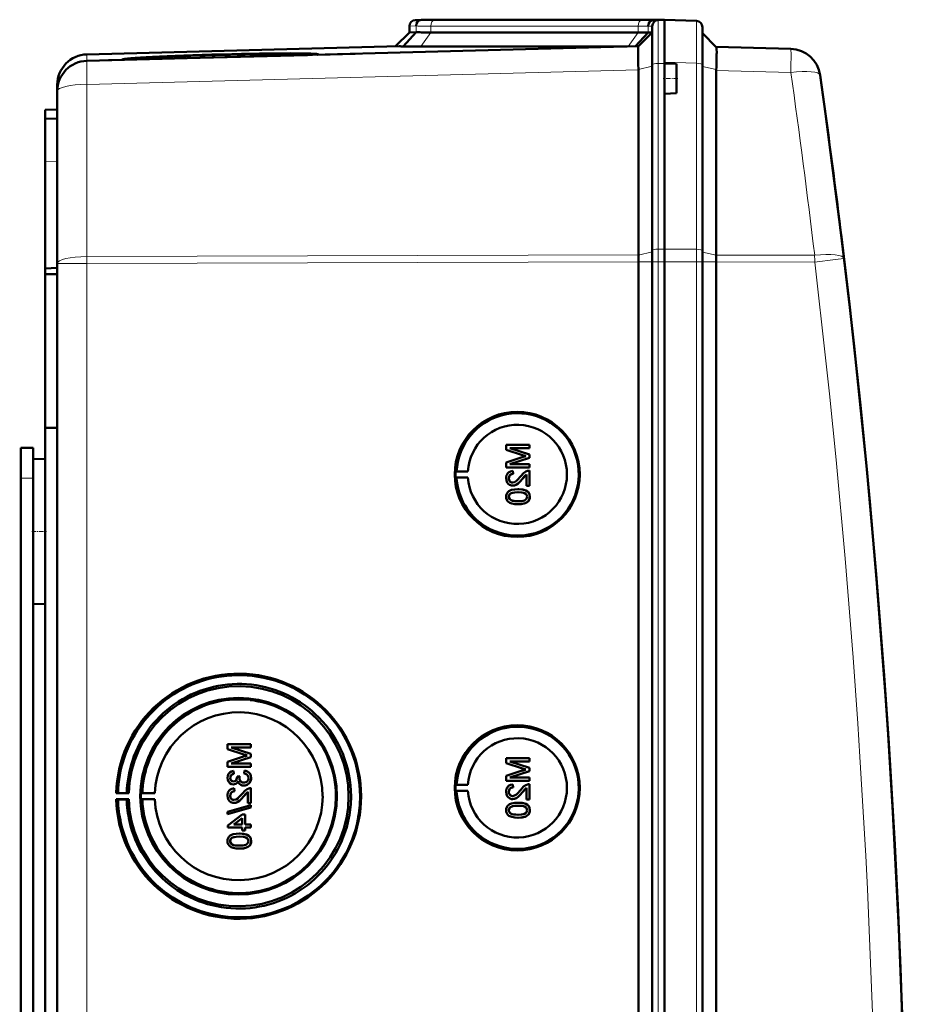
# Model space of a CAD drawing. Extents: x -1358 to 1757, y -1513 to 612.
# Tile 16 of 85: x 462 to 608, y -1114 to -952. Entities that reach past the tile are written whole.
import ezdxf

# ---------------------------------------------------------------- set-up
doc = ezdxf.new("R2010")
doc.units = 0
doc.linetypes.add('DASHDOT', pattern=[18.5, 12, -3, 0.5, -3])

msp = doc.modelspace()

# ---------------------------------------------------------------- linework, layer by layer
at = {"color": 7, "lineweight": 50}
for p, q in [((527.79, -951.54), (526.76, -951.58)), ((528.7, -951.52), (527.76, -951.55)), ((528.7, -951.52), (527.79, -951.54)), ((528.7, -951.52), (527.79, -951.54)), ((527.79, -951.54), (527.79, -951.54)), ((530.72, -951.54), (530.46, -951.54)), ((564.86, -951.54), (530.72, -951.54)), ((564.86, -951.54), (530.72, -951.54)), ((564.86, -951.54), (530.72, -951.54)), ((566.9, -951.56), (565.96, -951.6)), ((566.76, -951.58), (567.79, -951.54)), ((567.79, -951.54), (566.88, -951.52)), ((567.79, -951.54), (566.88, -951.52)), ((567.79, -951.54), (566.9, -951.56)), ((567.79, -958.51), (567.79, -951.54)), ((567.79, -951.54), (573.07, -951.73)), ((525.79, -952.58), (525.79, -953.6)), ((565.79, -958.94), (565.79, -952.58)), ((574.04, -958.92), (574.04, -952.72)), ((525.79, -953.6), (523.49, -955.9)), ((526.87, -953.57), (524.73, -955.92)), ((526.87, -953.57), (525.79, -953.6)), ((563.45, -953.6), (529.31, -953.6)), ((565.08, -953.62), (562.98, -955.92)), ((563.49, -955.9), (565.79, -953.6)), ((565.79, -953.6), (565.08, -953.62)), ((576.33, -956.02), (574.04, -953.72)), ((524.1, -955.89), (472.66, -957.23)), ((563.49, -955.9), (472.66, -958.28)), ((527.65, -955.95), (561.64, -955.95)), ((576.33, -956.01), (588.61, -956.34)), ((480.21, -958.02), (478.49, -958.06)), ((478.49, -958.09), (480.2, -958.05)), ((480.2, -958.05), (480.2, -958.08)), ((508.95, -957.33), (480.33, -958.08)), ((509.08, -957.28), (509.09, -957.33)), ((510.67, -957.29), (516.84, -957.12)), ((476.23, -958.19), (478.61, -958.13)), ((563.49, -959.69), (563.48, -958.83)), ((563.49, -959.69), (563.49, -959.78)), ((565.79, -989.51), (565.79, -958.94)), ((567.79, -958.71), (567.79, -958.51)), ((567.79, -958.71), (567.79, -958.51)), ((567.79, -958.71), (567.79, -961.21)), ((569.79, -958.78), (567.79, -958.71)), ((569.79, -958.78), (569.79, -961.21)), ((574.04, -989.55), (574.04, -958.92)), ((563.49, -990.25), (563.49, -959.78)), ((567.79, -961.21), (567.79, -963.71)), ((569.79, -961.21), (569.79, -963.64)), ((576.33, -959.89), (576.33, -990.26)), ((467.79, -962.23), (467.79, -963.27)), ((467.79, -963.28), (467.79, -991.64)), ((569.79, -963.64), (567.79, -963.71)), ((567.79, -989.28), (567.79, -963.71)), ((567.79, -989.28), (567.79, -963.71)), ((465.79, -966.36), (467.79, -966.29)), ((465.79, -967.86), (465.79, -966.36)), ((467.79, -967.79), (465.79, -967.86)), ((465.79, -967.86), (465.79, -974.86)), ((465.79, -974.86), (465.79, -992.49)), ((596.81, -986.23), (596.93, -987.24)), ((565.79, -991.36), (565.79, -989.51)), ((567.79, -991.36), (567.79, -989.28)), ((567.79, -991.36), (567.79, -989.28)), ((574.04, -991.36), (574.04, -989.55)), ((467.79, -1339.14), (467.79, -991.64)), ((563.49, -991.36), (563.49, -991.37)), ((563.49, -1339.41), (563.49, -991.37)), ((565.79, -991.36), (565.79, -1339.42)), ((567.79, -1006.36), (567.79, -991.36)), ((567.79, -991.36), (567.79, -1339.42)), ((574.04, -1339.42), (574.04, -991.36)), ((576.33, -991.39), (576.33, -991.36)), ((576.33, -1339.4), (576.33, -991.39)), ((465.79, -992.49), (467.79, -992.39)), ((465.79, -993.43), (465.79, -992.49)), ((465.79, -993.43), (467.79, -993.41)), ((465.79, -993.43), (465.79, -1018.71)), ((567.79, -1006.36), (567.79, -1319.15)), ((465.79, -1018.71), (465.79, -1164.46)), ((465.79, -1018.71), (467.79, -1018.73)), ((461.79, -1021.99), (463.79, -1021.99)), ((461.79, -1026.99), (461.79, -1021.99)), ((463.79, -1026.99), (463.79, -1021.99)), ((545.56, -1021.51), (541.71, -1021.51)), ((541.71, -1022.33), (541.71, -1021.51)), ((541.71, -1022.33), (544.41, -1023.19)), ((542.3, -1022.06), (545.56, -1022.06)), ((545.56, -1023.08), (542.3, -1022.06)), ((545.57, -1023.08), (542.31, -1022.06)), ((545.56, -1021.51), (545.57, -1021.51)), ((545.56, -1021.51), (545.56, -1022.06)), ((545.56, -1022.06), (545.57, -1022.06)), ((545.57, -1021.51), (545.57, -1022.06)), ((463.79, -1023.9), (465.79, -1023.84)), ((463.79, -1023.9), (465.79, -1023.84)), ((463.79, -1023.9), (463.79, -1035.79)), ((544.37, -1023.56), (541.71, -1024.41)), ((541.71, -1025.22), (541.71, -1024.41)), ((542.3, -1024.68), (545.56, -1023.65)), ((542.31, -1024.68), (545.57, -1023.65)), ((545.56, -1023.08), (545.57, -1023.08)), ((545.56, -1023.08), (545.56, -1023.65)), ((545.56, -1023.65), (545.57, -1023.65)), ((545.57, -1023.08), (545.57, -1023.65)), ((533.37, -1025.88), (533.56, -1025.85)), ((533.37, -1025.88), (535.41, -1025.88)), ((533.56, -1025.85), (535.41, -1025.88)), ((541.71, -1025.22), (545.56, -1025.22)), ((545.56, -1024.68), (542.3, -1024.68)), ((542.8, -1025.81), (542.8, -1025.81)), ((542.85, -1026.31), (542.8, -1025.81)), ((542.85, -1026.31), (542.8, -1025.81)), ((545.56, -1024.68), (545.57, -1024.68)), ((545.56, -1024.68), (545.56, -1025.22)), ((545.56, -1025.22), (545.57, -1025.22)), ((545.56, -1025.76), (545.57, -1025.76)), ((545.56, -1025.76), (545.56, -1028.28)), ((545.57, -1024.68), (545.57, -1025.22)), ((545.57, -1025.76), (545.57, -1028.28)), ((461.79, -1156.99), (461.79, -1026.99)), ((463.79, -1029.38), (463.79, -1026.99)), ((533.37, -1026.88), (533.56, -1026.91)), ((533.37, -1026.88), (535.41, -1026.88)), ((533.56, -1026.91), (535.41, -1026.88)), ((542.15, -1027.04), (542.16, -1027.04)), ((542.85, -1026.31), (542.85, -1026.3)), ((544.35, -1027.16), (544.36, -1027.16)), ((544.36, -1027.16), (545.07, -1026.4)), ((545.07, -1028.28), (545.07, -1026.4)), ((542.77, -1028.23), (542.78, -1028.23)), ((543.66, -1028.82), (543.67, -1028.82)), ((545.07, -1028.28), (545.56, -1028.28)), ((545.24, -1029.2), (545.25, -1029.2)), ((545.56, -1028.28), (545.57, -1028.28)), ((542.15, -1030.05), (542.16, -1030.05)), ((542.42, -1029.54), (542.43, -1029.54)), ((545.61, -1030.06), (545.62, -1030.06)), ((543.66, -1031.29), (543.67, -1031.29)), ((463.79, -1035.79), (463.79, -1047.69)), ((463.79, -1288.58), (463.79, -1042.2)), ((463.79, -1047.69), (465.79, -1047.74)), ((499.67, -1070.8), (495.82, -1070.8)), ((495.82, -1071.62), (495.82, -1070.8)), ((499.67, -1072.37), (496.41, -1071.35)), ((496.41, -1071.35), (499.67, -1071.35)), ((499.68, -1072.37), (496.42, -1071.35)), ((499.67, -1070.8), (499.68, -1070.8)), ((499.67, -1070.8), (499.67, -1071.35)), ((499.67, -1071.35), (499.68, -1071.35)), ((499.68, -1070.8), (499.68, -1071.35)), ((495.82, -1071.62), (498.52, -1072.48)), ((498.47, -1072.84), (495.82, -1073.7)), ((496.41, -1073.96), (499.67, -1072.94)), ((496.42, -1073.96), (499.68, -1072.94)), ((499.67, -1072.37), (499.68, -1072.37)), ((499.67, -1072.37), (499.67, -1072.94)), ((499.67, -1072.94), (499.68, -1072.94)), ((499.68, -1072.37), (499.68, -1072.94)), ((545.56, -1073.12), (541.71, -1073.12)), ((541.71, -1073.94), (541.71, -1073.12)), ((545.56, -1073.12), (545.57, -1073.12)), ((545.56, -1073.12), (545.56, -1073.66)), ((545.57, -1073.12), (545.57, -1073.66)), ((495.82, -1074.51), (495.82, -1073.7)), ((495.82, -1074.51), (499.67, -1074.51)), ((499.67, -1073.96), (496.41, -1073.96)), ((499.67, -1073.96), (499.68, -1073.96)), ((499.67, -1073.96), (499.67, -1074.51)), ((499.67, -1074.51), (499.68, -1074.51)), ((499.68, -1073.96), (499.68, -1074.51)), ((541.71, -1073.94), (544.41, -1074.8)), ((542.3, -1073.66), (545.56, -1073.66)), ((545.56, -1074.69), (542.3, -1073.66)), ((545.57, -1074.69), (542.31, -1073.66)), ((545.56, -1073.66), (545.57, -1073.66)), ((545.56, -1074.69), (545.57, -1074.69)), ((545.56, -1074.69), (545.56, -1075.25)), ((545.57, -1074.69), (545.57, -1075.25)), ((496.26, -1076.34), (496.27, -1076.34)), ((496.81, -1075.2), (496.81, -1075.2)), ((496.85, -1075.69), (496.81, -1075.2)), ((496.86, -1075.69), (496.81, -1075.2)), ((496.85, -1075.69), (496.86, -1075.69)), ((497.84, -1076.08), (497.4, -1076.13)), ((497.4, -1076.13), (497.4, -1076.21)), ((497.79, -1076.4), (497.8, -1076.4)), ((497.84, -1076.08), (497.85, -1076.08)), ((498.63, -1075.15), (498.58, -1075.64)), ((498.63, -1075.15), (498.64, -1075.15)), ((499.72, -1076.35), (499.73, -1076.35)), ((544.37, -1075.16), (541.71, -1076.02)), ((541.71, -1076.83), (541.71, -1076.02)), ((542.3, -1076.28), (545.56, -1075.25)), ((545.56, -1076.28), (542.3, -1076.28)), ((542.31, -1076.28), (545.57, -1075.25)), ((545.56, -1075.25), (545.57, -1075.25)), ((545.56, -1076.28), (545.57, -1076.28)), ((545.56, -1076.28), (545.56, -1076.83)), ((545.57, -1076.28), (545.57, -1076.83)), ((496.8, -1077.42), (496.8, -1077.42)), ((498.51, -1077.62), (498.52, -1077.62)), ((499.67, -1078.01), (499.68, -1078.01)), ((499.67, -1078.01), (499.67, -1080.53)), ((499.68, -1078.01), (499.68, -1080.53)), ((533.37, -1077.49), (533.56, -1077.46)), ((533.37, -1077.49), (535.41, -1077.49)), ((533.56, -1077.46), (535.41, -1077.49)), ((541.71, -1076.83), (545.56, -1076.83)), ((542.8, -1077.42), (542.8, -1077.42)), ((542.85, -1077.91), (542.8, -1077.42)), ((542.85, -1077.91), (542.8, -1077.42)), ((542.85, -1077.91), (542.85, -1077.91)), ((544.36, -1078.77), (545.07, -1078.01)), ((545.07, -1079.89), (545.07, -1078)), ((545.56, -1076.83), (545.57, -1076.83)), ((545.56, -1077.37), (545.57, -1077.37)), ((545.56, -1077.37), (545.56, -1079.89)), ((545.57, -1077.37), (545.57, -1079.89)), ((477.49, -1078.87), (477.79, -1078.83)), ((479.55, -1078.87), (477.49, -1078.87)), ((477.79, -1078.83), (479.21, -1078.85)), ((479.21, -1078.85), (479.55, -1078.87)), ((481.79, -1078.84), (481.58, -1078.87)), ((481.58, -1078.87), (483.86, -1078.87)), ((483.86, -1078.87), (481.79, -1078.84)), ((496.26, -1079.29), (496.27, -1079.29)), ((496.9, -1078.06), (496.91, -1078.06)), ((496.95, -1078.56), (496.9, -1078.06)), ((496.96, -1078.56), (496.91, -1078.06)), ((496.95, -1078.56), (496.96, -1078.56)), ((498.46, -1079.42), (498.47, -1079.42)), ((498.47, -1079.42), (499.18, -1078.66)), ((499.18, -1080.53), (499.18, -1078.65)), ((533.37, -1078.49), (533.56, -1078.52)), ((533.37, -1078.49), (535.41, -1078.49)), ((533.56, -1078.52), (535.41, -1078.49)), ((542.15, -1078.64), (542.16, -1078.64)), ((544.35, -1078.77), (544.36, -1078.77)), ((477.79, -1079.92), (477.49, -1079.87)), ((477.49, -1079.87), (479.55, -1079.87)), ((479.21, -1079.9), (477.79, -1079.92)), ((479.55, -1079.87), (479.21, -1079.9)), ((481.79, -1079.91), (481.58, -1079.87)), ((481.58, -1079.87), (483.86, -1079.87)), ((483.86, -1079.87), (481.79, -1079.91)), ((499.67, -1080.83), (495.82, -1081.92)), ((495.82, -1082.32), (499.67, -1081.24)), ((495.83, -1082.32), (499.68, -1081.24)), ((496.88, -1080.48), (496.89, -1080.48)), ((499.18, -1080.53), (499.67, -1080.53)), ((499.67, -1080.53), (499.68, -1080.53)), ((499.67, -1080.83), (499.68, -1080.83)), ((499.67, -1080.83), (499.67, -1081.24)), ((499.67, -1081.24), (499.68, -1081.24)), ((499.68, -1080.83), (499.68, -1081.24)), ((542.42, -1081.15), (542.43, -1081.15)), ((542.77, -1079.84), (542.78, -1079.84)), ((543.66, -1080.43), (543.67, -1080.43)), ((545.07, -1079.89), (545.56, -1079.89)), ((545.24, -1080.81), (545.25, -1080.81)), ((545.56, -1079.89), (545.57, -1079.89)), ((495.82, -1082.32), (495.82, -1081.92)), ((495.82, -1082.32), (495.83, -1082.32)), ((498.24, -1082.36), (495.87, -1084.19)), ((498.73, -1082.36), (498.24, -1082.36)), ((498.73, -1082.36), (498.74, -1082.36)), ((498.73, -1082.36), (498.73, -1084.04)), ((498.74, -1082.36), (498.74, -1084.04)), ((542.15, -1081.66), (542.16, -1081.66)), ((543.66, -1082.9), (543.67, -1082.9)), ((545.61, -1081.67), (545.62, -1081.67)), ((495.87, -1084.53), (495.87, -1084.19)), ((496.85, -1084.04), (498.24, -1082.97)), ((498.24, -1084.04), (496.85, -1084.04)), ((496.86, -1084.04), (498.25, -1082.97)), ((498.24, -1084.04), (498.24, -1082.97)), ((499.67, -1084.04), (498.73, -1084.04)), ((499.67, -1084.04), (499.68, -1084.04)), ((499.67, -1084.04), (499.67, -1084.53)), ((499.68, -1084.04), (499.68, -1084.53)), ((495.87, -1084.53), (498.24, -1084.53)), ((497.77, -1085.52), (497.78, -1085.52)), ((498.24, -1085.03), (498.24, -1084.53)), ((498.24, -1085.03), (498.73, -1085.03)), ((498.73, -1084.53), (499.67, -1084.53)), ((498.73, -1084.53), (498.73, -1085.03)), ((498.73, -1085.03), (498.74, -1085.03)), ((498.74, -1084.53), (498.74, -1085.03)), ((499.35, -1085.9), (499.36, -1085.9)), ((499.67, -1084.53), (499.68, -1084.53)), ((496.26, -1086.75), (496.27, -1086.75)), ((496.53, -1086.24), (496.53, -1086.24)), ((499.72, -1086.76), (499.73, -1086.76)), ((497.77, -1087.99), (497.78, -1087.99))]:
    msp.add_line(p, q, dxfattribs=at)
at = {"color": 7, "lineweight": 18}
for p, q in [((527.76, -951.55), (526.76, -951.58)), ((529.99, -951.58), (564.13, -951.58)), ((566.76, -951.58), (565.96, -951.6)), ((566.76, -958.72), (566.76, -951.58)), ((566.88, -951.57), (566.88, -951.52)), ((526.88, -952.55), (525.79, -952.58)), ((526.88, -952.55), (526.87, -953.57)), ((563.45, -952.58), (529.31, -952.58)), ((529.31, -952.58), (529.31, -953.6)), ((563.45, -952.58), (563.45, -953.6)), ((565.79, -952.58), (565.08, -952.59)), ((565.08, -952.59), (565.08, -953.62)), ((529.31, -953.6), (527.65, -955.95)), ((563.45, -953.6), (561.79, -955.95)), ((472.66, -958.28), (472.66, -957.23)), ((563.49, -959.69), (565.79, -959.17)), ((567.79, -958.71), (566.76, -958.72)), ((566.76, -958.72), (566.76, -989.29)), ((573.07, -958.7), (567.79, -958.51)), ((573.07, -989.32), (573.07, -958.7)), ((576.33, -959.72), (574.04, -959.2)), ((472.66, -962.16), (563.49, -959.78)), ((588.61, -960.21), (576.33, -959.89)), ((472.66, -990.52), (472.66, -962.16)), ((467.79, -974.79), (465.79, -974.86)), ((563.49, -990.25), (472.66, -990.52)), ((563.49, -990.26), (565.79, -989.74)), ((566.76, -989.29), (567.79, -989.28)), ((566.76, -991.36), (566.76, -989.29)), ((573.07, -989.32), (567.79, -989.28)), ((573.07, -991.36), (573.07, -989.32)), ((576.33, -990.29), (574.04, -989.77)), ((576.33, -990.26), (592.53, -990.31)), ((472.66, -991.64), (467.79, -991.64)), ((472.66, -991.64), (472.66, -990.52)), ((472.66, -991.64), (563.49, -991.37)), ((472.66, -1339.14), (472.66, -991.64)), ((563.49, -991.36), (565.79, -991.36)), ((565.79, -991.36), (566.76, -991.36)), ((566.76, -991.36), (567.79, -991.36)), ((566.76, -991.36), (566.76, -1339.42)), ((573.07, -991.36), (567.79, -991.36)), ((573.07, -991.36), (574.04, -991.36)), ((573.07, -1339.42), (573.07, -991.36)), ((576.33, -991.36), (574.04, -991.36)), ((592.53, -991.43), (576.33, -991.39)), ((461.79, -1026.99), (463.79, -1026.99))]:
    msp.add_line(p, q, dxfattribs=at)
at = {"color": 7, "linetype": 'DASHDOT', "lineweight": 18, "ltscale": 0.060016}
msp.add_line((569.99, -961.21), (567.59, -961.21), dxfattribs=at)
at = {"color": 7, "linetype": 'DASHDOT', "lineweight": 18, "ltscale": 0.060001}
for p, q in [((461.59, -1026.99), (463.99, -1026.99)), ((463.59, -1035.79), (465.99, -1035.79))]:
    msp.add_line(p, q, dxfattribs=at)
at = {"color": 7, "lineweight": 18}
for points in [[(573.07, -951.73), (573.07, -951.73), (573.07, -951.74), (573.08, -953.05), (573.07, -958.7)], [(592.53, -991.43), (595.97, -991.02), (597.32, -990.85), (597.36, -990.84), (597.36, -990.84)]]:
    msp.add_lwpolyline(points, dxfattribs=at)
at = {"color": 7, "lineweight": 50}
for points in [[(563.47, -956.2), (563.48, -955.93), (563.49, -955.91), (563.49, -955.9)], [(576.39, -957.1), (576.37, -956.22), (576.34, -956.04), (576.33, -956.02), (576.33, -956.02)], [(542.8, -1025.81), (542.44, -1025.89), (542.11, -1026.06), (541.98, -1026.19), (541.8, -1026.51), (541.72, -1026.87), (541.71, -1027.05)], [(545.22, -1025.81), (544.96, -1025.93), (544.6, -1026.18), (544.12, -1026.7)], [(541.71, -1027.05), (541.75, -1027.4), (541.88, -1027.73), (542.05, -1027.94), (542.26, -1028.11), (542.6, -1028.22), (542.77, -1028.23)], [(542.15, -1027.04), (542.21, -1026.7), (542.34, -1026.51), (542.52, -1026.37), (542.74, -1026.31), (542.85, -1026.31)], [(542.78, -1027.74), (542.57, -1027.7), (542.39, -1027.6), (542.25, -1027.44), (542.18, -1027.24), (542.15, -1027.04)], [(542.16, -1027.04), (542.19, -1026.81), (542.25, -1026.64), (542.42, -1026.44), (542.66, -1026.33), (542.85, -1026.31)], [(542.79, -1027.74), (542.58, -1027.7), (542.43, -1027.62), (542.3, -1027.49), (542.21, -1027.34), (542.16, -1027.04)], [(542.77, -1028.23), (542.97, -1028.22), (543.34, -1028.09), (543.67, -1027.87), (543.96, -1027.6), (544.35, -1027.16)], [(544.12, -1026.7), (543.53, -1027.34), (543.4, -1027.46), (543.11, -1027.66), (542.78, -1027.74)], [(542.78, -1028.23), (543.07, -1028.2), (543.41, -1028.06), (543.67, -1027.88), (544.08, -1027.48), (544.36, -1027.16)], [(544.35, -1027.16), (544.76, -1026.68), (545.07, -1026.4)], [(543.66, -1028.82), (543.14, -1028.85), (542.62, -1028.94), (542.26, -1029.09), (542.15, -1029.16), (541.95, -1029.34), (541.81, -1029.56), (541.73, -1029.81), (541.71, -1030.06)], [(542.42, -1029.54), (542.76, -1029.4), (543.14, -1029.34), (543.66, -1029.32)], [(542.43, -1029.54), (542.82, -1029.39), (543.16, -1029.34), (543.67, -1029.32)], [(545.24, -1029.2), (544.95, -1029.04), (544.48, -1028.89), (543.82, -1028.83), (543.66, -1028.82)], [(543.66, -1029.32), (544.32, -1029.35), (544.59, -1029.41), (544.72, -1029.45), (544.99, -1029.63), (545.14, -1029.87), (545.17, -1030.06)], [(545.25, -1029.2), (544.82, -1028.98), (544.33, -1028.87), (543.67, -1028.82)], [(545.61, -1030.06), (545.56, -1029.68), (545.43, -1029.41), (545.24, -1029.2)], [(545.62, -1030.06), (545.56, -1029.68), (545.38, -1029.33), (545.25, -1029.2)], [(541.71, -1030.06), (541.73, -1030.32), (541.82, -1030.57), (541.96, -1030.79), (542.16, -1030.97), (542.31, -1031.05), (542.64, -1031.18), (543.16, -1031.27), (543.66, -1031.29)], [(542.15, -1030.05), (542.16, -1029.93), (542.25, -1029.71), (542.42, -1029.54)], [(543.66, -1030.8), (543.29, -1030.79), (542.97, -1030.76), (542.69, -1030.7), (542.56, -1030.65), (542.3, -1030.46), (542.17, -1030.2), (542.15, -1030.05)], [(542.16, -1030.05), (542.19, -1029.88), (542.34, -1029.62), (542.43, -1029.54)], [(543.67, -1030.8), (543.1, -1030.77), (542.73, -1030.71), (542.56, -1030.65), (542.4, -1030.54), (542.27, -1030.4), (542.17, -1030.14), (542.16, -1030.05)], [(543.66, -1031.29), (544.18, -1031.27), (544.7, -1031.18), (544.94, -1031.09), (545.17, -1030.96), (545.37, -1030.78), (545.51, -1030.56), (545.59, -1030.31), (545.61, -1030.06)], [(545.17, -1030.06), (545.14, -1030.24), (545, -1030.48), (544.75, -1030.66), (544.54, -1030.72), (544.22, -1030.77), (543.66, -1030.8)], [(543.67, -1031.29), (544.17, -1031.27), (544.34, -1031.25), (544.84, -1031.13), (545.19, -1030.95), (545.44, -1030.7), (545.58, -1030.37), (545.62, -1030.06)], [(496.81, -1075.2), (496.49, -1075.29), (496.21, -1075.46), (495.99, -1075.7), (495.86, -1076.01), (495.82, -1076.33)], [(495.82, -1076.33), (495.86, -1076.65), (495.98, -1076.95), (496.2, -1077.2), (496.48, -1077.37), (496.8, -1077.42)], [(496.26, -1076.34), (496.29, -1076.15), (496.43, -1075.9), (496.58, -1075.78), (496.85, -1075.69)], [(496.81, -1076.93), (496.64, -1076.9), (496.48, -1076.82), (496.31, -1076.6), (496.26, -1076.34)], [(496.27, -1076.34), (496.29, -1076.15), (496.37, -1075.98), (496.49, -1075.84), (496.65, -1075.75), (496.86, -1075.69)], [(496.82, -1076.93), (496.65, -1076.9), (496.43, -1076.77), (496.3, -1076.56), (496.27, -1076.34)], [(497.4, -1076.21), (497.38, -1076.41), (497.26, -1076.7), (497.11, -1076.85), (497.02, -1076.9), (496.81, -1076.93)], [(498.51, -1077.13), (498.28, -1077.1), (498.08, -1076.99), (497.99, -1076.92), (497.86, -1076.73), (497.8, -1076.51), (497.79, -1076.4)], [(498.51, -1077.13), (498.28, -1077.09), (498.11, -1077.01), (497.92, -1076.82), (497.81, -1076.55), (497.8, -1076.4)], [(498.51, -1077.62), (498.71, -1077.61), (499.08, -1077.48), (499.39, -1077.24), (499.6, -1076.91), (499.71, -1076.54), (499.72, -1076.35)], [(499.27, -1076.37), (499.27, -1076.49), (499.2, -1076.72), (499.06, -1076.92), (498.86, -1077.05), (498.62, -1077.12), (498.51, -1077.13)], [(498.52, -1077.62), (498.91, -1077.56), (499.14, -1077.45), (499.34, -1077.29), (499.51, -1077.1), (499.68, -1076.74), (499.73, -1076.35)], [(498.58, -1075.64), (498.8, -1075.7), (498.99, -1075.8), (499.21, -1076.05), (499.27, -1076.37)], [(499.72, -1076.35), (499.67, -1075.99), (499.53, -1075.67), (499.29, -1075.4), (499.14, -1075.3), (498.8, -1075.18), (498.63, -1075.15)], [(499.73, -1076.35), (499.68, -1076), (499.6, -1075.77), (499.45, -1075.56), (499.18, -1075.33), (498.84, -1075.18), (498.64, -1075.15)], [(496.8, -1077.42), (496.99, -1077.4), (497.18, -1077.33), (497.34, -1077.22), (497.52, -1076.98), (497.56, -1076.9)], [(496.8, -1077.42), (497, -1077.4), (497.18, -1077.33), (497.34, -1077.22), (497.47, -1077.07), (497.56, -1076.91)], [(497.56, -1076.9), (497.65, -1077.14), (497.8, -1077.35), (498.01, -1077.51), (498.26, -1077.59), (498.51, -1077.62)], [(542.8, -1077.42), (542.44, -1077.49), (542.11, -1077.67), (541.98, -1077.8), (541.8, -1078.12), (541.72, -1078.48), (541.71, -1078.65)], [(542.15, -1078.64), (542.21, -1078.31), (542.34, -1078.12), (542.52, -1077.98), (542.74, -1077.92), (542.85, -1077.91)], [(542.16, -1078.64), (542.19, -1078.42), (542.25, -1078.25), (542.42, -1078.05), (542.66, -1077.93), (542.85, -1077.91)], [(545.22, -1077.42), (544.96, -1077.54), (544.6, -1077.78), (544.12, -1078.31)], [(544.35, -1078.77), (544.76, -1078.29), (545.07, -1078)], [(496.9, -1078.06), (496.54, -1078.14), (496.22, -1078.31), (496.09, -1078.44), (495.9, -1078.76), (495.83, -1079.12), (495.82, -1079.3)], [(495.82, -1079.3), (495.86, -1079.65), (495.99, -1079.99), (496.16, -1080.2), (496.37, -1080.36), (496.71, -1080.47), (496.88, -1080.48)], [(496.26, -1079.29), (496.32, -1078.95), (496.44, -1078.76), (496.63, -1078.63), (496.85, -1078.56), (496.95, -1078.56)], [(496.89, -1079.99), (496.68, -1079.96), (496.5, -1079.85), (496.36, -1079.69), (496.28, -1079.49), (496.26, -1079.29)], [(496.27, -1079.29), (496.29, -1079.07), (496.36, -1078.9), (496.53, -1078.69), (496.77, -1078.58), (496.96, -1078.56)], [(496.89, -1079.99), (496.69, -1079.96), (496.54, -1079.88), (496.41, -1079.74), (496.32, -1079.59), (496.27, -1079.29)], [(496.88, -1080.48), (497.08, -1080.47), (497.45, -1080.34), (497.78, -1080.12), (498.07, -1079.85), (498.46, -1079.42)], [(498.23, -1078.95), (497.64, -1079.6), (497.51, -1079.72), (497.22, -1079.91), (496.89, -1079.99)], [(496.89, -1080.48), (497.18, -1080.45), (497.52, -1080.31), (497.78, -1080.13), (498.19, -1079.74), (498.47, -1079.42)], [(499.33, -1078.07), (499.06, -1078.18), (498.71, -1078.43), (498.23, -1078.95)], [(498.46, -1079.42), (498.87, -1078.93), (499.18, -1078.65)], [(541.71, -1078.65), (541.75, -1079.01), (541.88, -1079.34), (542.05, -1079.55), (542.26, -1079.71), (542.6, -1079.83), (542.77, -1079.84)], [(542.78, -1079.34), (542.57, -1079.31), (542.39, -1079.2), (542.25, -1079.04), (542.18, -1078.85), (542.15, -1078.64)], [(542.79, -1079.34), (542.58, -1079.31), (542.43, -1079.23), (542.3, -1079.1), (542.21, -1078.95), (542.16, -1078.64)], [(542.77, -1079.84), (542.97, -1079.82), (543.34, -1079.7), (543.67, -1079.48), (543.96, -1079.21), (544.35, -1078.77)], [(544.12, -1078.31), (543.53, -1078.95), (543.4, -1079.07), (543.11, -1079.26), (542.78, -1079.34)], [(542.78, -1079.84), (543.07, -1079.8), (543.41, -1079.67), (543.67, -1079.49), (544.08, -1079.09), (544.36, -1078.77)], [(543.66, -1080.43), (543.14, -1080.46), (542.62, -1080.55), (542.26, -1080.7), (542.15, -1080.77), (541.95, -1080.94), (541.81, -1081.17), (541.73, -1081.42), (541.71, -1081.67)], [(542.15, -1081.66), (542.16, -1081.54), (542.25, -1081.32), (542.42, -1081.15)], [(542.16, -1081.66), (542.19, -1081.48), (542.34, -1081.23), (542.43, -1081.15)], [(542.42, -1081.15), (542.76, -1081.01), (543.14, -1080.95), (543.66, -1080.93)], [(542.43, -1081.15), (542.82, -1081), (543.16, -1080.95), (543.67, -1080.93)], [(545.24, -1080.81), (544.95, -1080.64), (544.48, -1080.5), (543.82, -1080.43), (543.66, -1080.43)], [(543.66, -1080.93), (544.32, -1080.96), (544.59, -1081.01), (544.72, -1081.06), (544.99, -1081.24), (545.14, -1081.48), (545.17, -1081.67)], [(545.25, -1080.81), (544.82, -1080.59), (544.33, -1080.47), (543.67, -1080.43)], [(545.61, -1081.67), (545.56, -1081.28), (545.43, -1081.02), (545.24, -1080.81)], [(545.62, -1081.67), (545.56, -1081.29), (545.38, -1080.94), (545.25, -1080.81)], [(541.71, -1081.67), (541.73, -1081.93), (541.82, -1082.18), (541.96, -1082.4), (542.16, -1082.57), (542.31, -1082.66), (542.64, -1082.78), (543.16, -1082.88), (543.66, -1082.9)], [(543.66, -1082.41), (543.29, -1082.4), (542.97, -1082.37), (542.69, -1082.31), (542.56, -1082.26), (542.3, -1082.07), (542.17, -1081.81), (542.15, -1081.66)], [(543.67, -1082.41), (543.1, -1082.38), (542.73, -1082.32), (542.56, -1082.25), (542.4, -1082.15), (542.27, -1082.01), (542.17, -1081.75), (542.16, -1081.66)], [(543.66, -1082.9), (544.18, -1082.88), (544.7, -1082.78), (544.94, -1082.69), (545.17, -1082.56), (545.37, -1082.39), (545.51, -1082.17), (545.59, -1081.91), (545.61, -1081.67)], [(545.17, -1081.67), (545.14, -1081.85), (545, -1082.08), (544.75, -1082.27), (544.54, -1082.33), (544.22, -1082.38), (543.66, -1082.41)], [(543.67, -1082.9), (544.17, -1082.88), (544.34, -1082.86), (544.84, -1082.74), (545.19, -1082.56), (545.44, -1082.31), (545.58, -1081.97), (545.62, -1081.67)], [(497.77, -1085.52), (497.25, -1085.55), (496.73, -1085.64), (496.37, -1085.79), (496.26, -1085.86), (496.06, -1086.03), (495.92, -1086.26), (495.84, -1086.51), (495.82, -1086.76)], [(496.53, -1086.24), (496.87, -1086.1), (497.25, -1086.04), (497.77, -1086.02)], [(496.53, -1086.24), (496.93, -1086.09), (497.27, -1086.04), (497.78, -1086.02)], [(499.35, -1085.9), (499.06, -1085.73), (498.59, -1085.59), (497.93, -1085.53), (497.77, -1085.52)], [(497.77, -1086.02), (498.43, -1086.05), (498.7, -1086.1), (498.83, -1086.15), (499.1, -1086.33), (499.25, -1086.57), (499.27, -1086.76)], [(499.36, -1085.9), (498.93, -1085.68), (498.44, -1085.57), (497.78, -1085.52)], [(499.72, -1086.76), (499.66, -1086.37), (499.54, -1086.11), (499.35, -1085.9)], [(499.73, -1086.76), (499.67, -1086.38), (499.49, -1086.03), (499.36, -1085.9)], [(495.82, -1086.76), (495.84, -1087.02), (495.92, -1087.27), (496.07, -1087.49), (496.27, -1087.66), (496.42, -1087.75), (496.75, -1087.87), (497.26, -1087.97), (497.77, -1087.99)], [(496.26, -1086.75), (496.27, -1086.63), (496.36, -1086.41), (496.53, -1086.24)], [(497.77, -1087.5), (497.4, -1087.49), (497.08, -1087.46), (496.8, -1087.4), (496.67, -1087.35), (496.41, -1087.16), (496.28, -1086.9), (496.26, -1086.75)], [(496.27, -1086.75), (496.29, -1086.57), (496.44, -1086.32), (496.53, -1086.24)], [(497.78, -1087.5), (497.21, -1087.47), (496.84, -1087.41), (496.66, -1087.34), (496.5, -1087.24), (496.38, -1087.1), (496.28, -1086.84), (496.27, -1086.75)], [(497.77, -1087.99), (498.29, -1087.97), (498.81, -1087.87), (499.05, -1087.78), (499.28, -1087.66), (499.48, -1087.48), (499.62, -1087.26), (499.7, -1087), (499.72, -1086.76)], [(499.27, -1086.76), (499.25, -1086.94), (499.11, -1087.17), (498.86, -1087.36), (498.64, -1087.42), (498.33, -1087.47), (497.77, -1087.5)], [(497.78, -1087.99), (498.27, -1087.97), (498.45, -1087.95), (498.95, -1087.83), (499.3, -1087.65), (499.55, -1087.4), (499.69, -1087.06), (499.73, -1086.76)]]:
    msp.add_lwpolyline(points, dxfattribs=at)
for centre, radius, start, end in [((526.79, -952.58), 1, 91.9999, 180.0004), ((530.41, -888.02), 63.52, 268.4613, 270.0941), ((530.47, -883.8), 67.74, 268.502, 270.2102), ((565.11, -883.97), 67.57, 269.7861, 271.4988), ((565.11, -883.97), 67.57, 269.7861, 271.4988), ((565.11, -1023.26), 71.72, 88.5636, 90.1948), ((566.79, -952.58), 1, 92, 180), ((573.04, -952.72), 1, 360, 88), ((529.01, -871.07), 82.54, 268.5194, 270.2071), ((563.64, -1010.36), 56.75, 88.5525, 90.1984), ((525.35, -936.76), 19.17, 266.2743, 268.1523), ((527.29, -856.03), 99.92, 268.5336, 270.2046), ((588.47, -961.33), 5, 8.0244, 88.5), ((472.79, -962.23), 5, 91.5, 180), ((480.35, -957.75), 0.328, 243.4974, 265.1676), ((502.11, -956.63), 74.28, 357.6228, 359.6372), ((472.79, -963.28), 5, 91.5, 180), ((478.64, -957.79), 0.335, 243.3389, 263.902), ((-858.99, -1165.39), 1466.77, 351.97557, 8.02443), ((588.54, -961.8), 5, 8.0056, 10.3842), ((-858.98, -1165.39), 1466.77, 7.01584, 8.00564), ((-858.98, -1165.39), 1466.77, 353.02402, 6.97598), ((543.61, -1026.37), 10.06, 33.1491, 110.5769), ((543.61, -1026.38), 10.06, 110.5864, 176.9929), ((543.6, -1026.38), 10.07, 315.7681, 33.1576), ((552.98, -1050.3), 28.1, 106.5505, 107.8561), ((554.08, -992.76), 31.94, 252.3749, 253.4362), ((545.53, -1026.73), 0.972, 88.2771, 108.7969), ((543.61, -1026.38), 10.07, 183.0092, 238.3346), ((543.61, -1026.39), 10.06, 238.3386, 315.7704), ((497.72, -1079.36), 19.93, 83.6185, 122.6519), ((497.72, -1079.37), 19.94, 359.9906, 83.6076), ((497.69, -1079.36), 18.48, 83.5893, 122.618), ((497.69, -1079.36), 18.48, 44.5714, 83.5933), ((497.73, -1079.37), 19.94, 122.653, 161.6719), ((497.73, -1079.36), 15.94, 83.4589, 122.4168), ((497.7, -1079.37), 18.49, 122.6157, 161.6232), ((497.73, -1079.37), 15.94, 44.5027, 83.4565), ((497.73, -1079.37), 15.95, 122.4177, 161.3612), ((497.67, -1079.37), 13.82, 359.9781, 177.949), ((497.68, -1079.37), 18.49, 359.9981, 44.574), ((497.72, -1079.37), 15.95, 359.9981, 44.5023), ((543.61, -1077.98), 10.06, 33.1491, 110.5769), ((543.61, -1077.99), 10.06, 110.5864, 176.9929), ((507.09, -1099.59), 28.1, 106.5505, 107.8561), ((508.19, -1042.05), 31.94, 252.3749, 253.4362), ((543.6, -1077.99), 10.07, 315.7681, 33.1576), ((554.08, -1044.36), 31.94, 252.3749, 253.4362), ((499.03, -1076.45), 1.24, 162.9877, 177.9725), ((499.03, -1076.45), 1.24, 162.9669, 178.0009), ((552.98, -1101.91), 28.1, 106.5505, 107.8561), ((499.64, -1078.99), 0.972, 88.2771, 108.7969), ((545.53, -1078.34), 0.972, 88.2771, 108.7969), ((497.72, -1079.38), 15.95, 271.0173, 0.0108), ((543.61, -1077.99), 10.07, 183.0092, 238.3346), ((497.73, -1079.38), 19.95, 192.7797, 231.7964), ((497.7, -1079.37), 18.49, 192.8311, 231.8357), ((497.73, -1079.37), 15.95, 193.1074, 232.0485), ((497.68, -1079.37), 18.49, 309.8795, 348.884), ((497.71, -1079.37), 19.95, 309.8644, 348.8795), ((543.61, -1077.99), 10.06, 238.3386, 315.7704), ((497.73, -1079.38), 15.94, 232.049, 271.0053), ((497.69, -1079.38), 18.48, 231.8365, 270.8576), ((497.69, -1079.39), 18.48, 270.8553, 309.8839), ((497.72, -1079.38), 19.93, 231.7971, 309.8614)]:
    msp.add_arc(centre, radius, start, end, dxfattribs=at)
at = {"color": 7, "lineweight": 18}
for centre, radius, start, end in [((529.71, -876.62), 74.96, 268.5051, 270.2097), ((564.35, -1016.08), 64.5, 88.5669, 90.1937), ((529.01, -870.48), 82.1, 268.5132, 270.2082), ((563.64, -1009.85), 57.28, 88.5619, 90.1954), ((-858.87, -1164.27), 1461.79, 6.83463, 8.02442), ((593.47, -961.11), 0.0281, 9.1589, 40.9326), ((596.78, -986.23), 0.0282, 8.141, 39.6806), ((-858.89, -1165.39), 1461.81, 353.16554, 6.83446)]:
    msp.add_arc(centre, radius, start, end, dxfattribs=at)
at = {"color": 7, "lineweight": 50}
for centre, major_axis, ratio, start_param, end_param in [((527.79, -952.55), (0, -1), 0.910082, 3.176493, 4.712384), ((565.99, -952.6), (0, -1), 0.910127, 3.176499, 4.71238), ((563.63, -960.9), (-0.13, 5), 0.020818, 0.34555, 0.998848), ((494.64, -957.65), (16.15, 0.42), 0.026181, 6.281429, 9.394847), ((494.64, -957.66), (-14.44, -0.38), 0.026181, 3.1486, 6.243308), ((494.64, -957.65), (12.78, 0.33), 0.026181, 6.281429, 9.426077), ((494.64, -957.65), (12.78, 0.33), 0.026181, 3.143896, 3.296959), ((494.64, -957.69), (-12.77, -0.33), 0.008724, 0.154064, 0.155234), ((499.35, -957.54), (8.06, 0.22), 0.032897, 6.087443, 6.280959), ((494.64, -957.66), (-14.44, -0.38), 0.026181, 3.010332, 3.146042), ((494.64, -957.69), (14.45, 0.38), 0.008724, 6.146463, 6.147289), ((500.49, -957.51), (10.3, 0.28), 0.032776, 6.129049, 6.280931), ((563.62, -960.9), (-0.13, 5), 0.020818, 0.998848, 1.141997), ((576.2, -961.01), (-0.13, -5), 0.020818, 1.798234, 1.833823), ((563.62, -991.37), (0.01, -5), 0.026177, 4.485496, 4.709745), ((576.2, -991.39), (0.01, 5), 0.026177, 4.717563, 4.939282), ((543.54, -1026.38), (0, 10.3), 0.999657, 4.712389, 10.995574), ((543.56, -1026.38), (0, 8.17), 0.999657, 1.632048, 7.79273), ((543.57, -1026.38), (0, -10.21), 0.999657, 4.663407, 4.761371), ((497.65, -1079.37), (0, 20.18), 0.999657, 1.595577, 7.829201), ((497.65, -1079.37), (0, 18.12), 0.999657, 1.598396, 7.826382), ((497.65, -1079.37), (0, 16.2), 0.999657, 4.712389, 10.995574), ((543.54, -1077.99), (0, 10.3), 0.999657, 4.712389, 10.995574), ((543.56, -1077.99), (0, 8.17), 0.999657, 1.632048, 7.79273), ((497.72, -1079.37), (0, -19.95), 0.999657, 4.392372, 4.684978), ((497.68, -1079.37), (0, -18.48), 0.999657, 4.391338, 4.684024), ((497.73, -1079.37), (0, -15.95), 0.999657, 4.386952, 4.678989), ((543.57, -1077.99), (0, -10.21), 0.999657, 4.663407, 4.761371), ((497.68, -1079.37), (0, -16.12), 0.999657, 4.681358, 4.74342), ((497.67, -1079.37), (0, -13.83), 0.999657, 4.748556, 7.853982), ((497.68, -1079.37), (0, -18.5), 0.999657, 1.376785, 1.570796), ((497.72, -1079.37), (0, -19.94), 0.999657, 1.376603, 1.570796), ((497.72, -1079.37), (0, -19.95), 0.999657, 4.739799, 4.935539), ((497.68, -1079.37), (0, -18.48), 0.999657, 4.740754, 4.936562), ((497.73, -1079.37), (0, -15.95), 0.999657, 4.745789, 4.941259)]:
    msp.add_ellipse(centre, major_axis=major_axis, ratio=ratio, start_param=start_param, end_param=end_param, dxfattribs=at)
at = {"color": 7, "lineweight": 18}
for centre, major_axis, ratio, start_param, end_param in [((530.01, -952.58), (0, -1), 0.707107, 3.176499, 4.712389), ((564.15, -952.58), (0, -1), 0.707107, 3.176499, 4.712389), ((588.47, -961.33), (0.13, 5), 0.020818, 4.939827, 6.283185), ((472.79, -963.28), (0.13, -5), 0.020818, 3.141593, 4.484951), ((566.79, -958.94), (-1, 0), 0.224951, 4.747296, 6.283185), ((573.04, -958.92), (-1, 0), 0.224951, 3.141593, 4.677482), ((588.47, -961.33), (4.95, 0.7), 0.219379, 0, 1.513453), ((472.79, -963.28), (5, 0), 0.224951, 1.596976, 3.141593), ((566.79, -989.51), (-1, 0), 0.224951, 4.747296, 6.283185), ((573.04, -989.55), (-1, 0), 0.224951, 3.141593, 4.677482), ((592.4, -991.43), (4.96, 0.59), 0.220468, 0, 1.51802), ((592.4, -991.43), (0.01, 5), 0.026177, 4.712467, 4.939282), ((472.79, -991.64), (5, 0), 0.224951, 1.596976, 3.141593)]:
    msp.add_ellipse(centre, major_axis=major_axis, ratio=ratio, start_param=start_param, end_param=end_param, dxfattribs=at)

doc.saveas('drawing.dxf')
